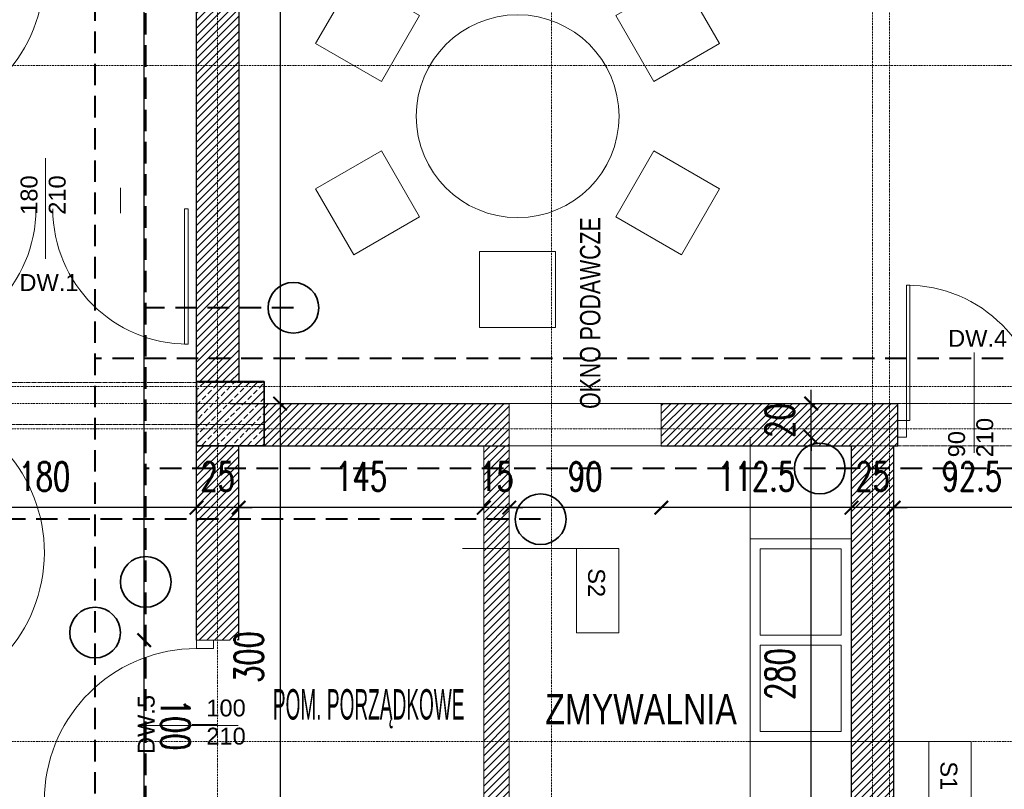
# Model space of a CAD drawing. Header units: millimetres. Extents: x -115268 to 140687, y -37779 to 24471.
# Tile 167 of 256: x 79510 to 80092, y -16072 to -15617. Entities that reach past the tile are written whole.
import ezdxf
from ezdxf.enums import TextEntityAlignment as Align

# ---------------------------------------------------------------- set-up
doc = ezdxf.new("R2010")
doc.units = ezdxf.units.MM
doc.header["$PDMODE"] = 2
doc.header["$PDSIZE"] = 1
for name, pattern in [('346-500', [1.5, 1, -0.5]), ('AUSGEZOGEN', [0]), ('DASHDOT', [1, 0.5, -0.25, 0, -0.25]), ('DASHED', [19.05, 12.7, -6.35])]:
    doc.linetypes.add(name, pattern=pattern)
doc.layers.get('0').update_dxf_attribs({"lineweight": 9})
for name, color, linetype, lineweight in [('A opis', 1, 'Continuous', 13), ('A stolarka', 4, 'Continuous', 9), ('A wyp ruchome', 253, 'Continuous', 9), ('A_CIENKA', 7, 'Continuous', 9), ('A_HATCH', 8, 'Continuous', 9), ('A_KONSTRUKCJA', 3, 'Continuous', 25), ('A_OSIE', 1, 'DASHDOT', 9), ('A_WIDOK', 253, 'Continuous', 9), ('\x9dciany', 7, 'Continuous', 9)]:
    doc.layers.add(name, color=color, linetype=linetype, lineweight=lineweight)
doc.layers.add('A_WYMIAR', color=253, linetype='Continuous', lineweight=5, transparency=0.2)
doc.styles.add('Arial', font='arial.ttf')
doc.styles.add('Arial CE', font='arial.ttf')
doc.styles.add('romans 1-100', font='romans.shx', dxfattribs={"width": 0.7, "height": 17})
doc.dimstyles.new('___SKALA_1_100', dxfattribs={"dimscale": 10, "dimtxt": 17, "dimasz": 0.8, "dimexe": 2, "dimexo": 2, "dimgap": 1, "dimtad": 1, "dimdec": 4, "dimrnd": 0.5, "dimdsep": 46, "dimtxsty": 'romans 1-100', "dimblk": 'ARCHTICK', "dimcen": 0.1, "dimdle": 1, "dimse1": 1, "dimse2": 1, "dimadec": 0, "dimazin": 0, "dimtfac": 1, "dimtdec": 4, "dimtix": 1, "dimtmove": 0, "dimatfit": 3, "dimldrblk": 'ARCHTICK', "dimfxl": 6, "dimfxlon": 1, "dimtolj": 1, "dimarcsym": 0})

# ---------------------------------------------------------------- blocks, each defined once
blk = doc.blocks.new('AnonymMegaMac_nNn010')
at = {"layer": 'A stolarka', "color": 3, "linetype": 'AUSGEZOGEN', "lineweight": 0}
blk.add_line((39057.77, -8437.73), (39042.77, -8437.73), dxfattribs=at)
at = {"layer": 'A stolarka', "color": 7, "linetype": 'AUSGEZOGEN', "lineweight": 0}
for points in [[(39055.27, -8392.73), (39057.24, -8393.07), (39072.86, -8304.44), (39070.89, -8304.09)], [(39045.27, -8387.73), (39045.27, -8392.73), (39055.27, -8392.73), (39055.27, -8387.73)], [(39045.27, -8482.73), (39045.27, -8487.73), (39055.27, -8487.73), (39055.27, -8482.73)]]:
    blk.add_lwpolyline(points, close=True, dxfattribs=at)
at = {"layer": 'A stolarka', "color": 8, "linetype": 'AUSGEZOGEN', "lineweight": 0}
blk.add_arc((39055.27, -8392.73), 90, 270, 78.72666, dxfattribs=at)
blk = doc.blocks.new('AnonymMegaMac_nNn022')
at = {"layer": 'A stolarka', "color": 3, "linetype": 'AUSGEZOGEN', "lineweight": 0}
blk.add_line((39695.27, -8312.11), (39695.27, -8327.11), dxfattribs=at)
at = {"layer": 'A stolarka', "color": 7, "linetype": 'AUSGEZOGEN', "lineweight": 0}
for points in [[(39655.27, -8314.61), (39657.27, -8314.61), (39657.27, -8234.61), (39655.27, -8234.61)], [(39650.27, -8324.61), (39655.27, -8324.61), (39655.27, -8314.61), (39650.27, -8314.61)], [(39735.27, -8324.61), (39740.27, -8324.61), (39740.27, -8314.61), (39735.27, -8314.61)]]:
    blk.add_lwpolyline(points, close=True, dxfattribs=at)
at = {"layer": 'A stolarka', "color": 8, "linetype": 'AUSGEZOGEN', "lineweight": 0}
blk.add_arc((39655.27, -8314.61), 80, 0, 90, dxfattribs=at)
blk = doc.blocks.new('AnonymMegaMac_nNn038')
at = {"layer": 'A stolarka', "color": 3, "linetype": 'AUSGEZOGEN', "lineweight": 0}
blk.add_line((39057.77, -8094.61), (39042.77, -8094.61), dxfattribs=at)
at = {"layer": 'A stolarka', "color": 7, "linetype": 'AUSGEZOGEN', "lineweight": 0}
for points in [[(39055.27, -8049.61), (39057.24, -8049.96), (39072.86, -7961.33), (39070.89, -7960.98)], [(39045.27, -8044.61), (39045.27, -8049.61), (39055.27, -8049.61), (39055.27, -8044.61)], [(39045.27, -8139.61), (39045.27, -8144.61), (39055.27, -8144.61), (39055.27, -8139.61)]]:
    blk.add_lwpolyline(points, close=True, dxfattribs=at)
at = {"layer": 'A stolarka', "color": 8, "linetype": 'AUSGEZOGEN', "lineweight": 0}
blk.add_arc((39055.27, -8049.61), 90, 270, 78.72666, dxfattribs=at)
blk = doc.blocks.new('AnonymMegaMac_nNn060')
at = {"layer": 'A stolarka', "color": 3, "linetype": 'AUSGEZOGEN', "lineweight": 0}
blk.add_line((39232.77, -8494.61), (39247.77, -8494.61), dxfattribs=at)
at = {"layer": 'A stolarka', "color": 7, "linetype": 'AUSGEZOGEN', "lineweight": 0}
for points in [[(39245.27, -8449.61), (39245.27, -8444.61), (39235.27, -8444.61), (39235.27, -8449.61)], [(39235.27, -8539.61), (39233.3, -8539.26), (39217.67, -8627.9), (39219.64, -8628.24)], [(39245.27, -8544.61), (39245.27, -8539.61), (39235.27, -8539.61), (39235.27, -8544.61)]]:
    blk.add_lwpolyline(points, close=True, dxfattribs=at)
at = {"layer": 'A stolarka', "color": 8, "linetype": 'AUSGEZOGEN', "lineweight": 0}
blk.add_arc((39235.27, -8539.61), 90, 90, 258.72666, dxfattribs=at)
blk = doc.blocks.new('_ArchTick')
at = {"color": 0, "linetype": 'ByBlock', "const_width": 0.15}
blk.add_lwpolyline([(-0.5, -0.5), (0.5, 0.5)], dxfattribs=at)
blk = doc.blocks.new('*D704')
at = {"layer": 'A_WYMIAR', "color": 0, "lineweight": -2, "transparency": 16777216}
blk.add_line((78004.57, -17141.1), (80394.57, -17141.1), dxfattribs=at)
at = {"layer": 'Defpoints', "color": 0, "transparency": 16777216}
for p in [(78014.57, -14449.85), (80384.57, -16049.85), (80384.57, -17141.1)]:
    blk.add_point(p, dxfattribs=at)
at = {"layer": 'A_WYMIAR', "color": 0, "lineweight": -2, "transparency": 16777216, "xscale": 8, "yscale": 8, "zscale": 8, "rotation": 180}
blk.add_blockref('_ArchTick', (78014.57, -17141.1), dxfattribs=at)
at = {"layer": 'A_WYMIAR', "color": 0, "lineweight": -2, "transparency": 16777216, "xscale": 8, "yscale": 8, "zscale": 8}
blk.add_blockref('_ArchTick', (80384.57, -17141.1), dxfattribs=at)
at = {"layer": 'A_WYMIAR', "color": 0, "transparency": 16777216, "insert": (79199.57, -17122.6), "char_height": 17, "attachment_point": 5, "style": 'romans 1-100'}
blk.add_mtext('\\A1;2370', dxfattribs=at)
blk = doc.blocks.new('*D344')
at = {"layer": 'A_WYMIAR', "color": 0, "lineweight": -2, "transparency": 16777216}
blk.add_line((79664.01, -14934.16), (79664.01, -15854.16), dxfattribs=at)
at = {"layer": 'Defpoints', "color": 0, "transparency": 16777216}
for p in [(79634.57, -14944.16), (79663.95, -15844.16), (79664.01, -15844.16)]:
    blk.add_point(p, dxfattribs=at)
at = {"layer": 'A_WYMIAR', "color": 0, "lineweight": -2, "transparency": 16777216, "xscale": 8, "yscale": 8, "zscale": 8}
for p, rotation in [((79664.01, -14944.16), 90), ((79664.01, -15844.16), 270)]:
    blk.add_blockref('_ArchTick', p, dxfattribs=dict(at, rotation=rotation))
at = {"layer": 'A_WYMIAR', "color": 0, "transparency": 16777216, "insert": (79645.51, -15394.16), "char_height": 17, "attachment_point": 5, "rotation": 90, "style": 'romans 1-100'}
blk.add_mtext('\\A1;900', dxfattribs=at)
blk = doc.blocks.new('*D345')
at = {"layer": 'A_WYMIAR', "color": 0, "lineweight": -2, "transparency": 16777216}
blk.add_line((79664.01, -15834.16), (79664.01, -16154.16), dxfattribs=at)
at = {"layer": 'Defpoints', "color": 0, "transparency": 16777216}
for p in [(79663.95, -15844.16), (79663.95, -16144.16), (79664.01, -16144.16)]:
    blk.add_point(p, dxfattribs=at)
at = {"layer": 'A_WYMIAR', "color": 0, "lineweight": -2, "transparency": 16777216, "xscale": 8, "yscale": 8, "zscale": 8}
for p, rotation in [((79664.01, -15844.16), 90), ((79664.01, -16144.16), 270)]:
    blk.add_blockref('_ArchTick', p, dxfattribs=dict(at, rotation=rotation))
at = {"layer": 'A_WYMIAR', "color": 0, "transparency": 16777216, "insert": (79645.51, -15994.16), "char_height": 17, "attachment_point": 5, "rotation": 90, "style": 'romans 1-100'}
blk.add_mtext('\\A1;300', dxfattribs=at)
blk = doc.blocks.new('*D367')
at = {"layer": 'A_WYMIAR', "color": 0, "lineweight": -2, "transparency": 16777216}
blk.add_line((80129.57, -15905.77), (80017.07, -15905.77), dxfattribs=at)
at = {"layer": 'Defpoints', "color": 0, "transparency": 16777216}
for p in [(80119.57, -15864.16), (80027.07, -15869.16), (80027.07, -15905.77)]:
    blk.add_point(p, dxfattribs=at)
at = {"layer": 'A_WYMIAR', "color": 0, "lineweight": -2, "transparency": 16777216, "xscale": 8, "yscale": 8, "zscale": 8, "rotation": 180}
blk.add_blockref('_ArchTick', (80027.07, -15905.77), dxfattribs=at)
at = {"layer": 'A_WYMIAR', "color": 0, "lineweight": -2, "transparency": 16777216, "xscale": 8, "yscale": 8, "zscale": 8}
blk.add_blockref('_ArchTick', (80119.57, -15905.77), dxfattribs=at)
at = {"layer": 'A_WYMIAR', "color": 0, "transparency": 16777216, "insert": (80073.32, -15887.27), "char_height": 17, "attachment_point": 5, "style": 'romans 1-100'}
blk.add_mtext('\\A1;92.5', dxfattribs=at)
blk = doc.blocks.new('*D368')
at = {"layer": 'A_WYMIAR', "color": 0, "lineweight": -2, "transparency": 16777216}
for p, q in [((80002.07, -15905.77), (79994.07, -15905.77)), ((80027.07, -15905.77), (80002.07, -15905.77)), ((80027.07, -15905.77), (80035.07, -15905.77))]:
    blk.add_line(p, q, dxfattribs=at)
at = {"layer": 'Defpoints', "color": 0, "transparency": 16777216}
for p in [(80002.07, -15905.77), (80002.07, -15905.77), (80027.07, -15905.77)]:
    blk.add_point(p, dxfattribs=at)
at = {"layer": 'A_WYMIAR', "color": 0, "lineweight": -2, "transparency": 16777216, "xscale": 8, "yscale": 8, "zscale": 8}
blk.add_blockref('_ArchTick', (80002.07, -15905.77), dxfattribs=at)
at = {"layer": 'A_WYMIAR', "color": 0, "lineweight": -2, "transparency": 16777216, "xscale": 8, "yscale": 8, "zscale": 8, "rotation": 180}
blk.add_blockref('_ArchTick', (80027.07, -15905.77), dxfattribs=at)
at = {"layer": 'A_WYMIAR', "color": 0, "transparency": 16777216, "insert": (80014.57, -15887.27), "char_height": 17, "attachment_point": 5, "style": 'romans 1-100'}
blk.add_mtext('\\A1;25', dxfattribs=at)
blk = doc.blocks.new('*D369')
at = {"layer": 'A_WYMIAR', "color": 0, "lineweight": -2, "transparency": 16777216}
blk.add_line((80012.07, -15905.77), (79879.57, -15905.77), dxfattribs=at)
at = {"layer": 'Defpoints', "color": 0, "transparency": 16777216}
for p in [(79889.57, -15864.16), (79889.57, -15905.77), (80002.07, -15905.77)]:
    blk.add_point(p, dxfattribs=at)
at = {"layer": 'A_WYMIAR', "color": 0, "lineweight": -2, "transparency": 16777216, "xscale": 8, "yscale": 8, "zscale": 8, "rotation": 180}
blk.add_blockref('_ArchTick', (79889.57, -15905.77), dxfattribs=at)
at = {"layer": 'A_WYMIAR', "color": 0, "lineweight": -2, "transparency": 16777216, "xscale": 8, "yscale": 8, "zscale": 8}
blk.add_blockref('_ArchTick', (80002.07, -15905.77), dxfattribs=at)
at = {"layer": 'A_WYMIAR', "color": 0, "transparency": 16777216, "insert": (79945.82, -15887.27), "char_height": 17, "attachment_point": 5, "style": 'romans 1-100'}
blk.add_mtext('\\A1;112.5', dxfattribs=at)
blk = doc.blocks.new('*D370')
at = {"layer": 'A_WYMIAR', "color": 0, "lineweight": -2, "transparency": 16777216}
blk.add_line((79899.57, -15905.77), (79789.57, -15905.77), dxfattribs=at)
at = {"layer": 'Defpoints', "color": 0, "transparency": 16777216}
for p in [(79799.57, -15864.16), (79889.57, -15864.16), (79799.57, -15905.77)]:
    blk.add_point(p, dxfattribs=at)
at = {"layer": 'A_WYMIAR', "color": 0, "lineweight": -2, "transparency": 16777216, "xscale": 8, "yscale": 8, "zscale": 8, "rotation": 180}
blk.add_blockref('_ArchTick', (79799.57, -15905.77), dxfattribs=at)
at = {"layer": 'A_WYMIAR', "color": 0, "lineweight": -2, "transparency": 16777216, "xscale": 8, "yscale": 8, "zscale": 8}
blk.add_blockref('_ArchTick', (79889.57, -15905.77), dxfattribs=at)
at = {"layer": 'A_WYMIAR', "color": 0, "transparency": 16777216, "insert": (79844.57, -15887.27), "char_height": 17, "attachment_point": 5, "style": 'romans 1-100'}
blk.add_mtext('\\A1;90', dxfattribs=at)
blk = doc.blocks.new('*D371')
at = {"layer": 'A_WYMIAR', "color": 0, "lineweight": -2, "transparency": 16777216}
for p, q in [((79784.57, -15905.77), (79776.57, -15905.77)), ((79799.57, -15905.77), (79784.57, -15905.77)), ((79799.57, -15905.77), (79807.57, -15905.77))]:
    blk.add_line(p, q, dxfattribs=at)
at = {"layer": 'Defpoints', "color": 0, "transparency": 16777216}
for p in [(79784.57, -15864.16), (79799.57, -15864.16), (79784.57, -15905.77)]:
    blk.add_point(p, dxfattribs=at)
at = {"layer": 'A_WYMIAR', "color": 0, "lineweight": -2, "transparency": 16777216, "xscale": 8, "yscale": 8, "zscale": 8}
blk.add_blockref('_ArchTick', (79784.57, -15905.77), dxfattribs=at)
at = {"layer": 'A_WYMIAR', "color": 0, "lineweight": -2, "transparency": 16777216, "xscale": 8, "yscale": 8, "zscale": 8, "rotation": 180}
blk.add_blockref('_ArchTick', (79799.57, -15905.77), dxfattribs=at)
at = {"layer": 'A_WYMIAR', "color": 0, "transparency": 16777216, "insert": (79792.07, -15887.27), "char_height": 17, "attachment_point": 5, "style": 'romans 1-100'}
blk.add_mtext('\\A1;15', dxfattribs=at)
blk = doc.blocks.new('*D372')
at = {"layer": 'A_WYMIAR', "color": 0, "lineweight": -2, "transparency": 16777216}
blk.add_line((79794.57, -15905.77), (79629.57, -15905.77), dxfattribs=at)
at = {"layer": 'Defpoints', "color": 0, "transparency": 16777216}
for p in [(79784.57, -15864.16), (79639.57, -15869.16), (79639.57, -15905.77)]:
    blk.add_point(p, dxfattribs=at)
at = {"layer": 'A_WYMIAR', "color": 0, "lineweight": -2, "transparency": 16777216, "xscale": 8, "yscale": 8, "zscale": 8, "rotation": 180}
blk.add_blockref('_ArchTick', (79639.57, -15905.77), dxfattribs=at)
at = {"layer": 'A_WYMIAR', "color": 0, "lineweight": -2, "transparency": 16777216, "xscale": 8, "yscale": 8, "zscale": 8}
blk.add_blockref('_ArchTick', (79784.57, -15905.77), dxfattribs=at)
at = {"layer": 'A_WYMIAR', "color": 0, "transparency": 16777216, "insert": (79712.07, -15887.27), "char_height": 17, "attachment_point": 5, "style": 'romans 1-100'}
blk.add_mtext('\\A1;145', dxfattribs=at)
blk = doc.blocks.new('*D373')
at = {"layer": 'A_WYMIAR', "color": 0, "lineweight": -2, "transparency": 16777216}
for p, q in [((79614.57, -15905.77), (79606.57, -15905.77)), ((79639.57, -15905.77), (79614.57, -15905.77)), ((79639.57, -15905.77), (79647.57, -15905.77))]:
    blk.add_line(p, q, dxfattribs=at)
at = {"layer": 'Defpoints', "color": 0, "transparency": 16777216}
for p in [(79614.57, -15854.16), (79639.57, -15869.16), (79614.57, -15905.77)]:
    blk.add_point(p, dxfattribs=at)
at = {"layer": 'A_WYMIAR', "color": 0, "lineweight": -2, "transparency": 16777216, "xscale": 8, "yscale": 8, "zscale": 8}
blk.add_blockref('_ArchTick', (79614.57, -15905.77), dxfattribs=at)
at = {"layer": 'A_WYMIAR', "color": 0, "lineweight": -2, "transparency": 16777216, "xscale": 8, "yscale": 8, "zscale": 8, "rotation": 180}
blk.add_blockref('_ArchTick', (79639.57, -15905.77), dxfattribs=at)
at = {"layer": 'A_WYMIAR', "color": 0, "transparency": 16777216, "insert": (79627.07, -15887.27), "char_height": 17, "attachment_point": 5, "style": 'romans 1-100'}
blk.add_mtext('\\A1;25', dxfattribs=at)
blk = doc.blocks.new('*D374')
at = {"layer": 'A_WYMIAR', "color": 0, "lineweight": -2, "transparency": 16777216}
blk.add_line((79624.57, -15905.77), (79424.57, -15905.77), dxfattribs=at)
at = {"layer": 'Defpoints', "color": 0, "transparency": 16777216}
for p in [(79434.57, -15854.16), (79614.57, -15854.16), (79434.57, -15905.77)]:
    blk.add_point(p, dxfattribs=at)
at = {"layer": 'A_WYMIAR', "color": 0, "lineweight": -2, "transparency": 16777216, "xscale": 8, "yscale": 8, "zscale": 8, "rotation": 180}
blk.add_blockref('_ArchTick', (79434.57, -15905.77), dxfattribs=at)
at = {"layer": 'A_WYMIAR', "color": 0, "lineweight": -2, "transparency": 16777216, "xscale": 8, "yscale": 8, "zscale": 8}
blk.add_blockref('_ArchTick', (79614.57, -15905.77), dxfattribs=at)
at = {"layer": 'A_WYMIAR', "color": 0, "transparency": 16777216, "insert": (79524.57, -15887.27), "char_height": 17, "attachment_point": 5, "style": 'romans 1-100'}
blk.add_mtext('\\A1;180', dxfattribs=at)
blk = doc.blocks.new('*D415')
at = {"layer": 'A_WYMIAR', "color": 0, "lineweight": -2, "transparency": 16777216}
blk.add_line((79978.19, -16154.16), (79978.19, -15854.16), dxfattribs=at)
at = {"layer": 'Defpoints', "color": 0, "transparency": 16777216}
for p in [(79978.19, -15864.16), (80004.57, -15864.16), (80004.57, -16144.16)]:
    blk.add_point(p, dxfattribs=at)
at = {"layer": 'A_WYMIAR', "color": 0, "lineweight": -2, "transparency": 16777216, "xscale": 8, "yscale": 8, "zscale": 8}
for p, rotation in [((79978.19, -15864.16), 90), ((79978.19, -16144.16), 270)]:
    blk.add_blockref('_ArchTick', p, dxfattribs=dict(at, rotation=rotation))
at = {"layer": 'A_WYMIAR', "color": 0, "transparency": 16777216, "insert": (79959.69, -16004.16), "char_height": 17, "attachment_point": 5, "rotation": 90, "style": 'romans 1-100'}
blk.add_mtext('\\A1;280', dxfattribs=at)
blk = doc.blocks.new('*D416')
at = {"layer": 'A_WYMIAR', "color": 0, "lineweight": -2, "transparency": 16777216}
for p, q in [((79978.19, -15844.16), (79978.19, -15836.16)), ((79978.19, -15864.16), (79978.19, -15844.16)), ((79978.19, -15864.16), (79978.19, -15872.16))]:
    blk.add_line(p, q, dxfattribs=at)
at = {"layer": 'Defpoints', "color": 0, "transparency": 16777216}
for p in [(79978.19, -15844.16), (79990.2, -15844.16), (80004.57, -15864.16)]:
    blk.add_point(p, dxfattribs=at)
at = {"layer": 'A_WYMIAR', "color": 0, "lineweight": -2, "transparency": 16777216, "xscale": 8, "yscale": 8, "zscale": 8}
for p, rotation in [((79978.19, -15844.16), 270), ((79978.19, -15864.16), 90)]:
    blk.add_blockref('_ArchTick', p, dxfattribs=dict(at, rotation=rotation))
at = {"layer": 'A_WYMIAR', "color": 0, "transparency": 16777216, "insert": (79959.69, -15854.16), "char_height": 17, "attachment_point": 5, "rotation": 90, "style": 'romans 1-100'}
blk.add_mtext('\\A1;20', dxfattribs=at)
blk = doc.blocks.new('*D441')
at = {"layer": 'A_WYMIAR', "color": 0, "lineweight": -2, "ltscale": 0.5, "transparency": 16777216}
blk.add_line((79583.58, -16094.16), (79583.58, -15974.16), dxfattribs=at)
at = {"layer": 'Defpoints', "color": 0, "ltscale": 0.5, "transparency": 16777216}
for p in [(79583.58, -15984.16), (79614.57, -15984.16), (79614.57, -16084.16)]:
    blk.add_point(p, dxfattribs=at)
at = {"layer": 'A_WYMIAR', "color": 0, "lineweight": -2, "ltscale": 0.5, "transparency": 16777216, "xscale": 8, "yscale": 8, "zscale": 8}
for p, rotation in [((79583.58, -15984.16), 89.99999999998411), ((79583.58, -16084.16), 269.9999999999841)]:
    blk.add_blockref('_ArchTick', p, dxfattribs=dict(at, rotation=rotation))
at = {"layer": 'A_WYMIAR', "color": 0, "ltscale": 0.5, "transparency": 16777216, "insert": (79602.08, -16034.16), "char_height": 17, "attachment_point": 5, "rotation": 270, "style": 'romans 1-100'}
blk.add_mtext('\\A1;100', dxfattribs=at)
blk = doc.blocks.new('*D442')
at = {"layer": 'A_WYMIAR', "color": 0, "lineweight": -2, "ltscale": 0.5, "transparency": 16777216}
blk.add_line((79583.58, -15994.16), (79583.58, -14934.16), dxfattribs=at)
at = {"layer": 'Defpoints', "color": 0, "ltscale": 0.5, "transparency": 16777216}
for p in [(79583.58, -14944.16), (79614.57, -14944.16), (79614.57, -15984.16)]:
    blk.add_point(p, dxfattribs=at)
at = {"layer": 'A_WYMIAR', "color": 0, "lineweight": -2, "ltscale": 0.5, "transparency": 16777216, "xscale": 8, "yscale": 8, "zscale": 8}
for p, rotation in [((79583.58, -14944.16), 89.9999999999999), ((79583.58, -15984.16), 269.9999999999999)]:
    blk.add_blockref('_ArchTick', p, dxfattribs=dict(at, rotation=rotation))
at = {"layer": 'A_WYMIAR', "color": 0, "ltscale": 0.5, "transparency": 16777216, "insert": (79602.08, -15464.16), "char_height": 17, "attachment_point": 5, "rotation": 270, "style": 'romans 1-100'}
blk.add_mtext('\\A1;1040', dxfattribs=at)

msp = doc.modelspace()

# ---------------------------------------------------------------- hatches: boundary and pattern name
at = {"layer": 'A_HATCH', "true_color": 0x636466, "transparency": 33554687}
h = msp.add_hatch(dxfattribs=at)
h.set_pattern_fill('ANSI31', color=251)
h.set_pattern_definition([(45, (4833.216, -605.403), (-2.24506403, 2.24506403), [])])
h.paths.add_polyline_path([(79434.57106, -16027.2766), (79409.57106, -16027.2766), (79409.57106, -16444.16092), (79434.57106, -16444.16092)])
h.paths.add_polyline_path([(79434.57106, -15444.16092), (79409.57106, -15444.16092), (79409.57106, -15501.66092), (79034.57106, -15501.66092), (79034.57106, -15456.66092), (79009.57106, -15456.66092), (79009.57106, -15584.16092), (79034.57106, -15584.16092), (79034.57106, -15526.66092), (79409.57106, -15526.66092), (79409.57106, -15584.16092), (79434.57106, -15584.16092)])
h.paths.add_polyline_path([(79434.57106, -14944.16092), (79377.07106, -14944.16092), (79377.07106, -14964.16092), (79409.57451, -14963.97501), (79409.57451, -15343.97501), (79434.57106, -15344.16092)])
h.paths.add_polyline_path([(79277.07106, -14941.66092), (79172.07106, -14941.66092), (79172.07106, -14966.66092), (79277.07106, -14966.66092)])
h.paths.add_polyline_path([(80029.57106, -15844.16092), (79889.57106, -15844.16092), (79889.57106, -15869.16092), (80002.07106, -15869.16092), (80002.07106, -16044.16092), (80027.07106, -16044.16092), (80027.07106, -15869.16092), (80029.57106, -15869.16092)])
h.paths.add_polyline_path([(80027.07106, -16044.16092), (80002.07106, -16044.16092), (80002.07106, -16144.16092), (80027.07106, -16144.16092)])
h.paths.add_polyline_path([(80027.07106, -16144.16092), (80002.07106, -16144.16092), (80002.07106, -16199.16092), (80027.07106, -16199.16092)])
h.paths.add_polyline_path([(80274.57106, -15844.16092), (80124.57106, -15844.16092), (80124.57106, -15869.16092), (80274.57106, -15869.16092)])
h.paths.add_polyline_path([(80359.57106, -15844.16092), (80274.57106, -15844.16092), (80274.57106, -15869.16092), (80359.57106, -15869.16092)])
h.paths.add_polyline_path([(80124.57106, -15844.16092), (80119.57106, -15844.16092), (80119.57106, -15869.16092), (80124.57106, -15869.16092)])
h.paths.add_polyline_path([(79009.57106, -15831.66092), (79034.57106, -15831.66092), (79034.57106, -15846.66092), (79409.57106, -15846.66092), (79409.57106, -15927.2766), (79434.57106, -15927.2766), (79434.57106, -15684.16092), (79409.57106, -15684.16092), (79409.57106, -15821.66092), (79034.57106, -15821.66092), (79034.57106, -15684.16092), (79009.57106, -15684.16092)])
h.paths.add_polyline_path([(79034.57106, -15856.66092), (79009.57106, -15856.66092), (79009.57106, -15927.2766), (79034.57106, -15927.2766)])
h.paths.add_polyline_path([(79614.57106, -15831.16092), (79639.57106, -15831.16092), (79639.57106, -15456.66092), (79614.57106, -15456.66092)])
h.paths.add_polyline_path([(79654.57106, -15844.16092), (79654.57106, -15869.16092), (79799.57106, -15869.16092), (79799.57106, -15844.16092)])
h.paths.add_polyline_path([(79639.57106, -15869.16092), (79614.57106, -15869.16092), (79614.57106, -15984.16092), (79624.57106, -15984.16092), (79639.57106, -15984.16092)])
h.paths.add_polyline_path([(79627.07106, -15856.66092), (79627.07106, -15857.28592), (79627.72895, -15856.66092)])
h.paths.add_polyline_path([(79614.57106, -15031.66092), (79639.57106, -15031.66092), (79639.57106, -14944.16092), (79614.57106, -14944.16092)])
h.paths.add_polyline_path([(79639.57106, -15056.66092), (79614.57106, -15056.66092), (79614.57106, -15431.66092), (79639.57106, -15431.66092)])
h.paths.add_polyline_path([(79009.57106, -15031.66092), (79034.57106, -15031.66092), (79034.57106, -14966.66092), (79072.07106, -14966.66092), (79072.07106, -14941.66092), (79009.57106, -14941.66092)])
h.paths.add_polyline_path([(79009.57106, -15044.16092), (79012.07106, -15044.16092), (79009.57106, -15042.77203)])
h.paths.add_polyline_path([(79034.57106, -15056.66092), (79009.57106, -15056.66092), (79009.57106, -15331.66092), (79034.57106, -15331.66092)])
at = {"layer": 'A_HATCH', "linetype": '346-500', "ltscale": 0.5, "transparency": 33554687}
h = msp.add_hatch(dxfattribs=at)
h.set_pattern_fill('ANSI33', color=256)
h.set_pattern_definition([(45, (3632.5975, -1696.7525), (-4.49012806, 4.49012806), []), (45, (3637.0876, -1696.7525), (-4.49012806, 4.49012806), [3.175, -1.5875])])
h.paths.add_polyline_path([(79654.57106, -15831.16092), (79614.57106, -15831.16092), (79614.57106, -15869.16092), (79654.57106, -15869.16092)])
at = {"layer": 'A_HATCH', "true_color": 0x636466, "transparency": 33554687}
h = msp.add_hatch(dxfattribs=at)
h.set_pattern_fill('ANSI31', color=251)
h.set_pattern_definition([(45, (25823.836, -10011.816), (-2.24506403, 2.24506403), [])])
h.paths.add_polyline_path([(79799.57106, -15869.16092), (79784.57106, -15869.16092), (79784.57106, -16144.16092), (79634.57106, -16144.16092), (79634.57106, -16156.16092), (79824.57106, -16156.16092), (79824.57106, -16144.16092), (79799.57106, -16144.16092)])
h.paths.add_polyline_path([(79824.57106, -16332.16092), (79639.57106, -16332.16092), (79639.57106, -16344.16092), (79824.57106, -16344.16092)])
h.paths.add_polyline_path([(79824.57106, -16156.16092), (79814.57106, -16156.16092), (79814.57106, -16244.16092), (79824.57106, -16244.16092)])
h.paths.add_polyline_path([(80002.07106, -16144.16092), (79914.57106, -16144.16092), (79914.57106, -16156.16092), (80002.07106, -16156.16092)])
h.paths.add_polyline_path([(79879.57217, -16456.16085), (79889.57217, -16456.16085), (79899.57106, -16456.16092), (79899.57106, -16444.16092), (79867.57217, -16444.16092), (79867.57217, -16604.16092), (79879.57217, -16604.16092)])
h.paths.add_polyline_path([(79767.57217, -16444.16092), (79759.57106, -16444.16092), (79759.57106, -16604.16092), (79765.57106, -16604.16092), (79765.57106, -16456.16092), (79767.57217, -16456.16092)])
h.paths.add_polyline_path([(80334.57106, -16444.16092), (80119.57106, -16444.16092), (80119.57106, -16456.16092), (80334.57106, -16456.16092)])
h.paths.add_polyline_path([(79059.56704, -16388.16774), (79034.57106, -16388.16774), (79034.57106, -16400.16812), (79059.56704, -16400.16812)])
h.paths.add_polyline_path([(79169.56704, -16388.16774), (79164.56704, -16388.16774), (79154.56704, -16388.16774), (79149.56704, -16388.16774), (79149.56704, -16400.16812), (79169.56704, -16400.16812)])
h.paths.add_polyline_path([(79299.57106, -16388.16774), (79259.56704, -16388.16774), (79259.56704, -16400.16812), (79299.57106, -16400.16812)])
h.paths.add_polyline_path([(79294.57106, -16243.16556), (79284.57106, -16243.16564), (79284.57106, -16388.16774), (79294.57106, -16388.16774)])
h.paths.add_polyline_path([(79414.57106, -16216.16452), (79034.57106, -16216.16452), (79034.57106, -16228.16452), (79414.57106, -16228.16452)])
h.paths.add_polyline_path([(79294.57106, -16228.16452), (79284.57106, -16228.16452), (79284.57106, -16243.16564), (79294.57106, -16243.16556)])
h.paths.add_polyline_path([(79294.57106, -16201.16348), (79284.57106, -16201.1634), (79284.57106, -16216.16452), (79294.57106, -16216.16452)])
h.paths.add_polyline_path([(79294.57106, -16056.1613), (79284.57106, -16056.1613), (79284.57106, -16201.1634), (79294.57106, -16201.16348)])
h.paths.add_polyline_path([(79299.57106, -16044.16092), (79259.56704, -16044.16092), (79259.56704, -16056.1613), (79299.57106, -16056.1613)])
h.paths.add_polyline_path([(79414.57106, -16044.16092), (79389.57106, -16044.16092), (79389.57106, -16056.1613), (79414.57106, -16056.1613)])
h.paths.add_polyline_path([(79169.56704, -16044.16092), (79149.56704, -16044.16092), (79149.56704, -16056.1613), (79154.56704, -16056.1613), (79164.56704, -16056.1613), (79169.56704, -16056.1613)])
h.paths.add_polyline_path([(79059.56704, -16044.16092), (79034.57106, -16044.16092), (79034.57106, -16056.1613), (79059.56704, -16056.1613)])
h.paths.add_polyline_path([(79164.56704, -16056.1613), (79154.56704, -16056.1613), (79154.56704, -16201.16227), (79164.56189, -16201.16236), (79164.56704, -16201.16085)])
h.paths.add_polyline_path([(79164.56704, -16201.16236), (79154.56704, -16201.16227), (79154.56704, -16216.16452), (79164.56704, -16216.16452)])
h.paths.add_polyline_path([(79164.56704, -16228.16452), (79154.56704, -16228.16452), (79154.56704, -16388.16779), (79164.56704, -16388.1677)])
h.paths.add_polyline_path([(79409.57106, -16400.16812), (79409.57106, -16388.16774), (79389.57106, -16388.16774), (79389.57106, -16400.16812)])

# ---------------------------------------------------------------- linework, layer by layer
for p, q in [((79799.57106, -16144.16092), (79799.57106, -15844.16092)), ((79889.57106, -15869.16092), (79889.57106, -15844.16092)), ((79784.57106, -16144.16092), (79784.57106, -15869.16092)), ((79614.57106, -15984.16092), (79634.57106, -15984.16092))]:
    msp.add_line(p, q)
at = {"layer": 'A opis', "color": 0, "ltscale": 0.5}
for p, q in [((79525.15329, -15758.51121), (79525.15329, -15699.01349)), ((80074.57106, -15873.38081), (80074.57106, -15813.88309)), ((79579.81013, -16034.60815), (79639.30785, -16034.60815))]:
    msp.add_line(p, q, dxfattribs=at)
at = {"layer": 'A stolarka'}
msp.add_line((79569.57106, -15731.54299), (79569.57106, -15716.54299), dxfattribs=at)
at = {"layer": 'A wyp ruchome'}
for p, q in [((79942.07106, -16144.16092), (79942.07106, -15864.16092)), ((79996.07106, -15981.16092), (79948.07106, -15981.16092)), ((79996.07106, -15987.16092), (79948.07106, -15987.16092)), ((79996.07106, -15987.16092), (79948.07106, -15987.16092))]:
    msp.add_line(p, q, dxfattribs=at)
for points in [[(79746.53902, -15614.67535), (79724.03902, -15653.64649), (79685.06788, -15631.14649), (79707.56788, -15592.17535), (79746.53902, -15614.67535)], [(79885.10309, -15653.64649), (79862.60309, -15614.67535), (79901.57423, -15592.17535), (79924.07423, -15631.14649), (79885.10309, -15653.64649)], [(79724.03902, -15694.67535), (79746.53902, -15733.64649), (79707.56788, -15756.14649), (79685.06788, -15717.17535), (79724.03902, -15694.67535)], [(79862.60309, -15733.64649), (79885.10309, -15694.67535), (79924.07423, -15717.17535), (79901.57423, -15756.14649), (79862.60309, -15733.64649)], [(79782.07106, -15754.16092), (79827.07106, -15754.16092), (79827.07106, -15799.16092), (79782.07106, -15799.16092), (79782.07106, -15754.16092)], [(80002.07106, -15924.16092), (80002.07106, -16044.16092), (79942.07106, -16044.16092), (79942.07106, -15924.16092)]]:
    msp.add_lwpolyline(points, close=True, dxfattribs=at)
for points in [[(79948.07106, -15981.16092), (79948.07106, -15930.16092), (79996.07106, -15930.16092), (79996.07106, -15981.16092)], [(79996.07106, -15987.16092), (79996.07106, -16038.16092), (79948.07106, -16038.16092), (79948.07106, -15987.16092)]]:
    msp.add_lwpolyline(points, dxfattribs=at)
msp.add_circle((79804.57106, -15674.16092), 60, dxfattribs=at)
at = {"layer": 'A_CIENKA'}
for p, q in [((79799.57106, -15844.16092), (79889.57106, -15844.16092)), ((79889.57106, -15869.16092), (79799.57106, -15869.16092))]:
    msp.add_line(p, q, dxfattribs=at)
msp.add_lwpolyline([(79609.57106, -15729.04299), (79607.57106, -15729.04299), (79607.57106, -15809.04299), (79609.57106, -15809.04299)], close=True, dxfattribs=at)
for centre, start, end in [((79439.57106, -15729.04299), 270, 360), ((79609.57106, -15729.04299), 180, 270)]:
    msp.add_arc(centre, 80, start, end, dxfattribs=at)
at = {"layer": 'A_KONSTRUKCJA', "color": 5, "linetype": 'DASHED', "lineweight": 40}
for p, q in [((79584.57106, -16502.16452), (79584.57106, -14687.40947)), ((79671.91338, -15787.53317), (79584.57106, -15787.53317)), ((80310.52948, -15882.62126), (79584.57106, -15882.62126))]:
    msp.add_line(p, q, dxfattribs=at)
at = {"layer": 'A_KONSTRUKCJA', "color": 1, "linetype": 'DASHED', "lineweight": 40}
for p, q in [((79554.57106, -16532.16452), (79554.57106, -14717.40947)), ((80263.32221, -15817.53317), (79554.57106, -15817.53317)), ((79818.19261, -15912.62126), (79357.69553, -15912.62126))]:
    msp.add_line(p, q, dxfattribs=at)
at = {"layer": 'A_KONSTRUKCJA'}
for p, q in [((79614.57106, -15984.16092), (79614.57106, -14944.16092)), ((79639.57106, -15456.66092), (79639.57106, -15831.66092)), ((79634.57106, -15844.16092), (79799.57106, -15844.16092)), ((79889.57106, -15844.16092), (80029.57106, -15844.16092)), ((80029.57106, -15869.16092), (80029.57106, -15844.16092)), ((79634.57106, -15869.16092), (79799.57106, -15869.16092)), ((79639.57106, -15984.16092), (79639.57106, -15869.16092)), ((79889.57106, -15869.16092), (80004.57106, -15869.16092)), ((80002.07106, -16199.16092), (80002.07106, -15869.16092)), ((80024.57106, -15869.16092), (80029.57106, -15869.16092)), ((80027.07106, -16199.16092), (80027.07106, -15869.16092))]:
    msp.add_line(p, q, dxfattribs=at)
at = {"layer": 'A_KONSTRUKCJA', "ltscale": 0.5}
for points in [[(79654.57106, -15831.16092), (79614.57106, -15831.16092), (79614.57106, -15869.16092), (79654.57106, -15869.16092)], [(79614.57106, -15831.16092), (79654.57106, -15831.16092), (79654.57106, -15869.16092), (79614.57106, -15869.16092)]]:
    msp.add_lwpolyline(points, close=True, dxfattribs=at)
at = {"layer": 'A_OSIE', "ltscale": 0.3}
for p, q in [((79627.07106, -13920.52461), (79627.07106, -17157.58662)), ((79824.57106, -13920.52461), (79824.57106, -17157.58662)), ((80014.57106, -13916.28024), (80014.57106, -17161.95652)), ((80024.57106, -13920.52461), (80024.57106, -17157.58662)), ((80675.91005, -15644.16092), (77774.94766, -15644.16092)), ((80675.91005, -15834.16092), (77774.94766, -15834.16092)), ((80678.60543, -15844.16092), (77774.94766, -15844.16092)), ((80675.91005, -15859.16092), (77774.94766, -15859.16092)), ((80675.91005, -16044.16092), (77774.94766, -16044.16092))]:
    msp.add_line(p, q, dxfattribs=at)
at = {"layer": 'A_WIDOK', "color": 6, "linetype": '346-500', "ltscale": 0.5}
for points in [[(78129.57106, -15831.66092), (79654.57106, -15831.66092)], [(79654.57106, -15844.16092), (80274.57106, -15844.16092)], [(79654.57106, -15856.66092), (78129.57106, -15856.66092)], [(80274.57106, -15869.16092), (79654.57106, -15869.16092)]]:
    msp.add_lwpolyline(points, dxfattribs=at)
at = {"layer": 'A_WYMIAR'}
for points in [[(79771.9303, -15929.93333), (79864.38566, -15929.93333), (79864.38566, -15979.93333), (79844.38566, -15979.93333), (79839.38566, -15979.93333), (79839.38566, -15929.93333)], [(79980.3444, -16044.15184), (80072.79977, -16044.15184), (80072.79977, -16094.15184), (80052.79977, -16094.15184), (80047.79977, -16094.15184), (80047.79977, -16044.15184)]]:
    msp.add_lwpolyline(points, dxfattribs=at)
at = {"layer": 'A_WYMIAR', "color": 5, "lineweight": 35}
for centre in [(79671.91338, -15787.53317), (79983.33615, -15882.62126), (79584.57106, -15949.71965)]:
    msp.add_circle(centre, 15, dxfattribs=at)
at = {"layer": 'A_WYMIAR', "color": 1, "lineweight": 35}
for centre in [(79818.19261, -15912.62126), (79554.57106, -15979.71965)]:
    msp.add_circle(centre, 15, dxfattribs=at)
at = {"layer": '\x9dciany'}
msp.add_lwpolyline([(80004.57106, -16044.16092), (80024.57106, -16044.16092)], dxfattribs=at)

# ---------------------------------------------------------------- block references
at = {"layer": 'A stolarka'}
for name in ['AnonymMegaMac_nNn038', 'AnonymMegaMac_nNn022', 'AnonymMegaMac_nNn010', 'AnonymMegaMac_nNn060']:
    msp.add_blockref(name, (40379.3044, -7539.55034), dxfattribs=at)

# ---------------------------------------------------------------- texts
at = {"layer": 'A_HATCH', "char_height": 10, "attachment_point": 1, "style": 'Arial'}
for s, width, heights, insert, rotation in [('180\\P210', 89.6345912, [30.02254], (79510.49422, -15732.49132), 90), ('90\\P210', 89.6345912, [30.02254], (80059.24878, -15875.97723), 90), ('S2', 473.6976626, [9.22219], (79856.28608, -15941.63416), 270), ('DW.5', 473.6976626, [9.22219], (79579.81013, -16051.52066), 90), ('S1', 473.6976626, [9.22219], (80064.70019, -16055.85268), 270)]:
    msp.add_mtext_dynamic_manual_height_columns(s, width=width, gutter_width=1.25, heights=heights, dxfattribs=dict(at, insert=insert, rotation=rotation))
for s, width, heights, insert in [('DW.1', 473.6976626, [9.22219], (79509.83102, -15767.59519)), ('DW.4', 473.6976626, [9.22219], (80059.24878, -15800.58564)), ('100\\P210', 89.6345912, [30.02254], (79620.40794, -16019.28587))]:
    msp.add_mtext_dynamic_manual_height_columns(s, width=width, gutter_width=1.25, heights=heights, dxfattribs=dict(at, insert=insert))
at = {"layer": '\x9dciany', "color": 7, "linetype": 'Continuous', "lineweight": 35, "style": 'Arial CE', "width": 0.751571}
msp.add_text('OKNO PODAWCZE', height=12, rotation=90, dxfattribs=at).set_placement((79853.47866, -15847.35034), (79853.47866, -15733.95034), align=Align.FIT)
at = {"layer": '\x9dciany', "color": 7, "linetype": 'Continuous', "lineweight": 35, "style": 'Arial CE'}
for s, width, p, p2 in [('POM. PORZĄDKOWE', 0.448449, (79659.74931, -16031.14857), (79773.14931, -16031.14857)), ('ZMYWALNIA', 0.7584, (79820.88737, -16034.02604), (79934.28737, -16034.02604))]:
    msp.add_text(s, height=18, dxfattribs=dict(at, width=width)).set_placement(p, p2, align=Align.FIT)

# ---------------------------------------------------------------- dimensions: what is measured, and where the dimension line sits
at = {"layer": 'A_WYMIAR'}
dim = msp.add_linear_dim(base=(80384.57106, -17141.09997), p1=(78014.57106, -14449.84755), p2=(80384.57106, -16049.84755), dimstyle='___SKALA_1_100', dxfattribs=at)
dim.commit()
dim.dimension.update_dxf_attribs({"geometry": '*D704', "text_midpoint": (79199.57106, -17122.59997)})
at = {"layer": 'A_WYMIAR', "ltscale": 0.5}
for p1, p2, picture, middle in [((79614.57106, -15984.16092), (79614.57106, -14944.16092), '*D442', (79602.0752, -15464.16092)), ((79614.57106, -16084.16092), (79614.57106, -15984.16092), '*D441', (79602.0752, -16034.16092))]:
    dim = msp.add_aligned_dim(p1=p1, p2=p2, distance=30.99585, dimstyle='___SKALA_1_100', dxfattribs=at)
    dim.commit()
    dim.dimension.update_dxf_attribs({"geometry": picture, "text_midpoint": middle})
at = {"layer": 'A_WYMIAR'}
for base, p1, p2, picture, middle in [((79664.00586, -15844.16092), (79634.57106, -14944.16092), (79663.94573, -15844.16092), '*D344', (79645.50586, -15394.16092)), ((79664.00586, -16144.16092), (79663.94573, -15844.16092), (79663.94573, -16144.16092), '*D345', (79645.50586, -15994.16092)), ((79978.19362, -15844.16092), (80004.57106, -15864.16092), (79990.20244, -15844.16092), '*D416', (79959.69362, -15854.16092)), ((79978.19362, -15864.16092), (80004.57106, -16144.16092), (80004.57106, -15864.16092), '*D415', (79959.69362, -16004.16092))]:
    dim = msp.add_linear_dim(base=base, p1=p1, p2=p2, angle=90, dimstyle='___SKALA_1_100', override={"dimtmove": 1}, dxfattribs=at)
    dim.commit()
    dim.dimension.update_dxf_attribs({"geometry": picture, "text_midpoint": middle})
for base, p1, p2, picture, middle in [((79434.57106, -15905.77094), (79614.57106, -15854.16092), (79434.57106, -15854.16092), '*D374', (79524.57106, -15887.27094)), ((79614.57106, -15905.77094), (79639.57106, -15869.16092), (79614.57106, -15854.16092), '*D373', (79627.07106, -15887.27094)), ((79639.57106, -15905.77094), (79784.57106, -15864.16092), (79639.57106, -15869.16092), '*D372', (79712.07106, -15887.27094)), ((79784.57106, -15905.77094), (79799.57106, -15864.16092), (79784.57106, -15864.16092), '*D371', (79792.07106, -15887.27094)), ((79799.57106, -15905.77094), (79889.57106, -15864.16092), (79799.57106, -15864.16092), '*D370', (79844.57106, -15887.27094)), ((79889.57106, -15905.77094), (80002.07106, -15905.77094), (79889.57106, -15864.16092), '*D369', (79945.82106, -15887.27094)), ((80027.07106, -15905.77094), (80119.57106, -15864.16092), (80027.07106, -15869.16092), '*D367', (80073.32106, -15887.27094)), ((80002.07106, -15905.77094), (80027.07106, -15905.77094), (80002.07106, -15905.77094), '*D368', (80014.57106, -15887.27094))]:
    dim = msp.add_linear_dim(base=base, p1=p1, p2=p2, dimstyle='___SKALA_1_100', override={"dimtmove": 1}, dxfattribs=at)
    dim.commit()
    dim.dimension.update_dxf_attribs({"geometry": picture, "text_midpoint": middle})

doc.saveas('drawing.dxf')
